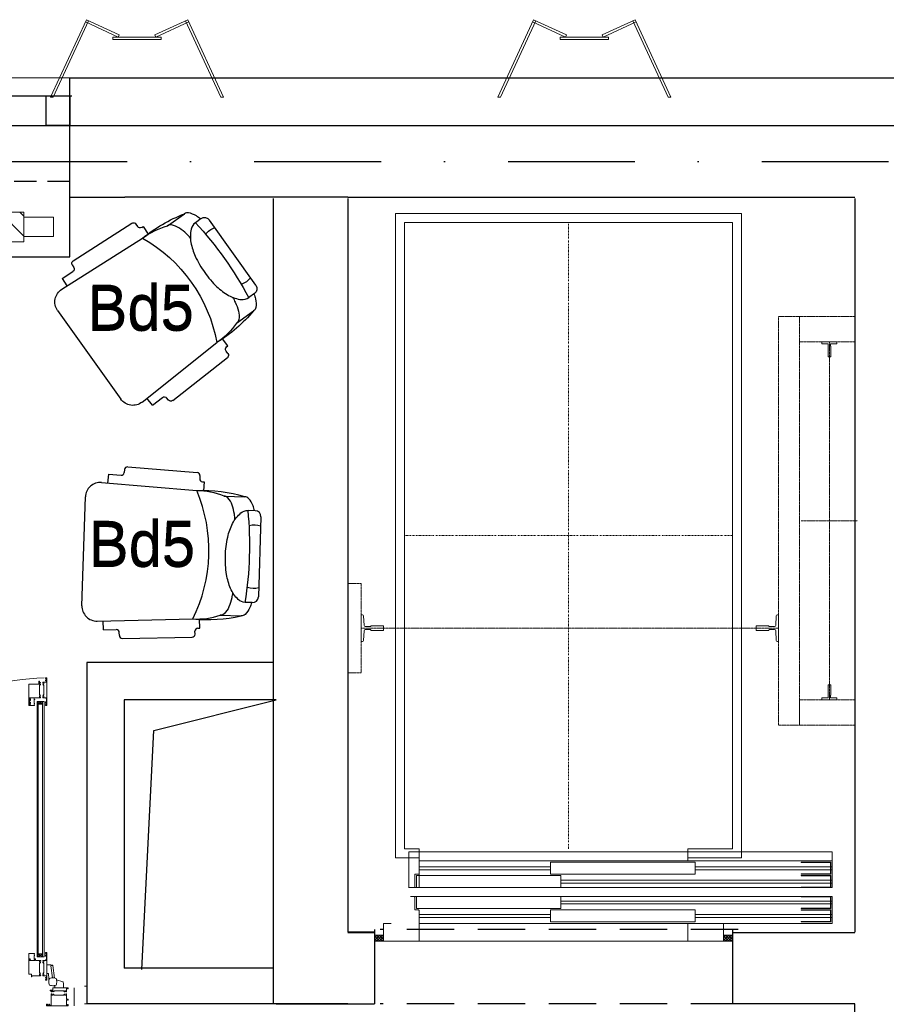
# Model space of a CAD drawing. Header units: millimetres. Extents: x 14495 to 271441, y -21035 to 2232.
# Tile 172 of 227: x 86810 to 87100, y -2347 to -2017. Entities that reach past the tile are written whole.
import ezdxf
from ezdxf.enums import TextEntityAlignment as Align
from ezdxf.lldxf.tags import DXFTag

# ---------------------------------------------------------------- set-up
doc = ezdxf.new("R2010")
doc.units = ezdxf.units.MM
for name, pattern in [('DASHDOT', [1, 0.5, -0.25, 0, -0.25]), ('HIDDEN', [0.375, 0.25, -0.125]), ('HIDDEN2', [4.7625, 3.175, -1.5875]), ('HIDDENX2', [0.75, 0.5, -0.25])]:
    doc.linetypes.add(name, pattern=pattern)
for name, color, linetype in [('-- TECH  SYMBOLE', 1, 'Continuous'), ('_1_cienkie', 251, 'Continuous'), ('_A_widok', 1, 'Continuous'), ('a-cienka', 8, 'Continuous'), ('a_blok_kółko', 1, 'Continuous'), ('a_blok_opis', 1, 'Continuous'), ('A_bloki-drzwi', 1, 'Continuous'), ('A_grzejniki', 34, 'Continuous'), ('A_L przerywana', 251, 'HIDDENX2'), ('A_Lwidok', 1, 'Continuous'), ('A_okładzina HPL', 37, 'Continuous'), ('A_OSIE', 252, 'DASHDOT'), ('A_PROJEKTOWANE', 3, 'Continuous'), ('A_SC_DZIAlOWE', 4, 'Continuous'), ('SC-PROJEKT', 3, 'Continuous')]:
    doc.layers.add(name, color=color, linetype=linetype)
for name, color, linetype, lineweight in [('0-c.o.-grzejniki', 34, 'Continuous', 9), ('A_ALUMINIUM', 1, 'Continuous', 13), ('A_L_CIENKA', 251, 'Continuous', 5), ('cienkie', 4, 'Continuous', 9), ('cienkie - TW', 1, 'Continuous', 9), ('grube - TW', 1, 'Continuous', 0), ('linie przerywane -TW', 255, 'HIDDEN', 9), ('osie - TW', 1, 'DASHDOT', 9), ('wymiary - TW', 255, 'Continuous', 9)]:
    doc.layers.add(name, color=color, linetype=linetype, lineweight=lineweight)
doc.styles.add('cent', font='swissel.ttf')
doc.styles.add('cg', font='GOTHIC.TTF')
doc.styles.add('ROMANS', font='romans', dxfattribs={"width": 0.6})
tags = doc.linetypes.add('DASH', pattern=[15, 10, -5]).pattern_tags.tags
tags[6:7] = [DXFTag(74, 4), DXFTag(75, 0), DXFTag(340, '0'), DXFTag(46, 1.0), DXFTag(50, 0.0), DXFTag(44, 0.0), DXFTag(45, 0.0)]
tags[4:5] = [DXFTag(74, 4), DXFTag(75, 0), DXFTag(340, '0'), DXFTag(46, 1.0), DXFTag(50, 0.0), DXFTag(44, 0.0), DXFTag(45, 0.0)]

# ---------------------------------------------------------------- blocks, each defined once
blk = doc.blocks.new('A$C264B1A23')
at = {"layer": 'cienkie - TW'}
for points in [[(-84.9, 1785), (-88.9, 1785, -0.414214), (-89.4, 1785.5), (-89.4, 1820, 0.414214), (-88.7, 1820.7), (-88.7, 1828.5), (-109.4, 1828.5, -0.414214), (-109.9, 1829, 0), (-109.9, 1834.5, -0.414214), (-109.4, 1835), (-84.9, 1835), (-60.4, 1835, -0.414214), (-59.9, 1834.5, 0), (-59.9, 1829, -0.414214), (-60.4, 1828.5), (-81.2, 1828.5), (-81.2, 1820.7, 0.414214), (-80.4, 1820), (-80.4, 1785.5, -0.414214), (-80.9, 1785), (-84.9, 1785)], [(-1655, 920), (-1655, 830), (-1650.8, 830, 0.390731), (-1646.8, 833.7), (-1645.2, 866.3, -0.390731), (-1641.2, 870), (-1624.4, 870, -0.414506), (-1622.4, 868), (-1622.4, 867), (-1581, 867), (-1580, 868), (-1580, 875), (-1580, 882), (-1581, 883), (-1622.4, 883), (-1622.4, 882, -0.414506), (-1624.4, 880), (-1641.2, 880, -0.390731), (-1645.2, 883.7), (-1646.8, 916.3, 0.390731), (-1650.8, 920), (-1655, 920)], [(-255, 920), (-255, 830), (-259.2, 830, -0.390731), (-263.2, 833.7), (-264.8, 866.3, 0.390731), (-268.8, 870), (-285.6, 870, 0.414506), (-287.6, 868), (-287.6, 867), (-329, 867), (-330, 868), (-330, 875), (-330, 882), (-329, 883), (-287.6, 883), (-287.6, 882, 0.414506), (-285.6, 880), (-268.8, 880, 0.390731), (-264.8, 883.7), (-263.2, 916.3, -0.390731), (-259.2, 920), (-255, 920)], [(-84.9, 685), (-88.9, 685, 0.414214), (-89.4, 684.5), (-89.4, 650, -0.414214), (-88.7, 649.3), (-88.7, 641.5), (-109.4, 641.5, 0.414214), (-109.9, 641, 0), (-109.9, 635.5, 0.414214), (-109.4, 635), (-84.9, 635), (-60.4, 635, 0.414214), (-59.9, 635.5, 0), (-59.9, 641, 0.414214), (-60.4, 641.5), (-81.2, 641.5), (-81.2, 649.3, -0.414214), (-80.4, 650), (-80.4, 684.5, 0.414214), (-80.9, 685), (-84.9, 685)]]:
    blk.add_lwpolyline(points, format="xyb", dxfattribs=at)
at = {"layer": 'linie przerywane -TW', "color": 4}
for points in [[(-185, 550), (-255, 550), (-255, 1920), (-185, 1920)], [(-185, 1920), (0, 1920), (0, 1835), (-185, 1835)], [(-1700, 1025), (-1655, 1025), (-1655, 725), (-1700, 725)], [(-185, 550), (0, 550), (0, 635), (-185, 635)]]:
    blk.add_lwpolyline(points, close=True, dxfattribs=at)
at = {"layer": 'osie - TW'}
for points in [[(-84.9, 1835), (-84.9, 635)], [(-179, 1235), (9.1, 1235)], [(-1655, 875), (-255, 875)]]:
    blk.add_lwpolyline(points, dxfattribs=at)
blk = doc.blocks.new('DRZ_D_900')
at = {"layer": 'cienkie - TW'}
for points in [[(50, 135), (960, 135), (960, 125), (50, 125)], [(-425, 90), (15, 90), (15, 80), (-425, 80)], [(500, 90), (960, 90), (960, 80), (500, 80)]]:
    blk.add_lwpolyline(points, close=True, dxfattribs=at)
for points in [[(855, 150), (955, 150), (955, 110), (855, 110), (855, 111), (954, 111), (954, 149), (855, 149), (855, 150)], [(855, 105), (955, 105), (955, 65), (855, 65), (855, 66), (954, 66), (954, 104), (855, 104), (855, 105)]]:
    blk.add_lwpolyline(points, dxfattribs=at)
at = {"layer": 'grube - TW', "color": 5}
for points in [[(-519.3, 60), (-542, 60, 0.414214), (-545, 57), (-545, 3, 0.414214), (-542, 0), (-428, 0, 0.414214), (-425, 3), (-425, 102, 0.414214), (-428, 105), (-438.5, 105, -0.414214), (-440, 106.5), (-440, 147, 0.414214), (-443, 150), (-455, 150)], [(500, 60), (478, 60, 0.414214), (475, 57), (475, 3, 0.414214), (478, 0), (592, 0, 0.414214), (595, 3), (595, 57, 0.414214), (592, 60), (570, 60)]]:
    blk.add_lwpolyline(points, format="xyb", dxfattribs=at)
at = {"layer": 'grube - TW'}
blk.add_lwpolyline([(-425, 60), (960, 60), (960, 150), (-440, 150)], dxfattribs=at)
for points in [[(-435, 150), (50, 150), (50, 110), (-435, 110)], [(15, 105), (500, 105), (500, 65), (15, 65)], [(-425, 60), (475, 60), (475, 0), (-425, 0)]]:
    blk.add_lwpolyline(points, close=True, dxfattribs=at)
blk = doc.blocks.new('DRZ_G_900')
at = {"layer": 'cienkie - TW'}
for points in [[(50, 0), (1470, 0), (1470, -120), (50, -120)], [(85, -50), (525, -50), (525, -60), (85, -60)], [(1010, -50), (1470, -50), (1470, -60), (1010, -60)], [(560, -95), (1470, -95), (1470, -105), (560, -105)]]:
    blk.add_lwpolyline(points, close=True, dxfattribs=at)
for points in [[(1365, -35), (1465, -35), (1465, -75), (1365, -75), (1365, -74), (1464, -74), (1464, -36), (1365, -36), (1365, -35)], [(85, -80), (85, -120)], [(1365, -80), (1465, -80), (1465, -120), (1365, -120), (1365, -119), (1464, -119), (1464, -81), (1365, -81), (1365, -80)]]:
    blk.add_lwpolyline(points, dxfattribs=at)
at = {"layer": 'grube - TW'}
blk.add_lwpolyline([(1470, -30), (85, -30), (85, -80), (75, -80), (75, -120), (1470, -120), (1470, 0)], dxfattribs=at)
for points in [[(525, -35), (1010, -35), (1010, -75), (525, -75)], [(75, -80), (560, -80), (560, -120), (75, -120)]]:
    blk.add_lwpolyline(points, close=True, dxfattribs=at)
blk = doc.blocks.new('fghsdx')
at = {"lineweight": 0}
for p, q in [((-37.08, -19.4), (-25.08, 6.6)), ((-36.19, -19.4), (-24.35, 6.26)), ((-14.42, 0.8), (-25.41, 5.87)), ((-14.08, 1.53), (-25.08, 6.6)), ((-2.07, 1.53), (8.92, 6.6)), ((-1.73, 0.8), (9.26, 5.87)), ((20.04, -19.4), (8.2, 6.26)), ((20.92, -19.4), (8.92, 6.6)), ((-16.15, 0.8), (0, 0.8)), ((-16.15, 0.8), (-16.15, 0)), ((-16.15, 0), (0, 0)), ((-14.42, 0.8), (-14.08, 1.53)), ((-1.73, 0.8), (-2.07, 1.53)), ((0, 0.8), (0, 0)), ((-37.08, -19.4), (-36.19, -19.4)), ((20.92, -19.4), (20.04, -19.4))]:
    blk.add_line(p, q, dxfattribs=at)
blk = doc.blocks.new('AQQSSA')
for p, q in [((42.36, 91.05), (42.36, 93.95)), ((48.36, 91.07), (48.36, 93.97)), ((48.36, 91.07), (48.36, 93.97)), ((45.06, 85.14), (45.06, 88.34)), ((45.66, 88.34), (45.06, 88.34)), ((45.46, 88.34), (45.46, 5.91)), ((45.46, 88.34), (45.46, 85.14)), ((46.86, 88.34), (45.46, 88.34)), ((45.46, 87.34), (46.86, 88.34)), ((45.46, 88.34), (46.86, 87.34)), ((46.86, 87.34), (45.46, 87.34)), ((46.86, 88.34), (46.86, 5.91)), ((45.06, 5.91), (45.06, 2.71)), ((45.46, 2.71), (45.46, 5.91)), ((46.86, 2.71), (46.86, 5.91)), ((47.46, 5.91), (47.46, 2.71)), ((0, -45.32), (0, 0)), ((45.06, 2.71), (45.46, 2.71)), ((46.86, 2.71), (47.46, 2.71)), ((48.36, -0.01), (48.36, -2.91)), ((48.36, -0.01), (48.36, -2.91)), ((49.25, -0.01), (48.36, -0.01)), ((48.76, -2.91), (48.36, -2.91)), ((49.06, -4.59), (48.86, -3)), ((49.71, -0.31), (50.16, -0.28)), ((49.71, -0.31), (50.28, -4.4)), ((50.16, -0.28), (50.16, -0.1)), ((50.16, -0.1), (50.16, -0.1)), ((50.38, -0.27), (50.96, -4.43)), ((49.06, -5.71), (49.06, -4.61)), ((51.63, -5.09), (53.67, -5.67)), ((-57.5, -7.7), (-57.5, -13.7)), ((50.37, -7), (50.93, -7.04)), ((51.02, -7.14), (51.02, -7.7)), ((53.92, -7.7), (51.02, -7.7)), ((53.92, -6.8), (53.92, -7.7)), ((57.5, -7.7), (57.5, -13.7))]:
    blk.add_line(p, q)
at = {"linetype": 'Continuous'}
for p, q in [((44.31, 89.04), (44.08, 89.19)), ((42.36, 88.69), (42.36, 86.97)), ((42.8, 88.69), (42.36, 88.69)), ((42.38, 86.94), (44.21, 86.94)), ((42.55, 88.57), (42.92, 88.57)), ((42.82, 89.14), (42.76, 89.03)), ((42.78, 88.97), (42.8, 88.96)), ((42.8, 88.96), (42.8, 88.69)), ((42.92, 88.57), (42.92, 89.11)), ((44.08, 88.74), (44.12, 88.74)), ((44.08, 87.63), (44.08, 88.74)), ((44.08, 87.17), (44.26, 87.66)), ((44.08, 87.09), (44.08, 87.17)), ((44.26, 87.12), (44.08, 87.09)), ((44.12, 88.99), (44.29, 88.99)), ((44.12, 88.74), (44.12, 88.99)), ((44.14, 87.7), (44.12, 87.63)), ((44.26, 86.99), (44.26, 87.12)), ((42.36, 2.05), (42.36, 3.78)), ((42.38, 3.8), (44.21, 3.8)), ((44.08, 3.65), (44.08, 3.57)), ((44.26, 3.62), (44.08, 3.65)), ((44.08, 3.57), (44.26, 3.08)), ((44.26, 3.75), (44.26, 3.62)), ((45.46, 3.71), (46.86, 3.71)), ((46.86, 2.71), (45.46, 3.71)), ((46.86, 3.71), (45.46, 2.71)), ((42.8, 2.05), (42.36, 2.05)), ((42.82, 1.61), (42.76, 1.71)), ((42.78, 1.77), (42.8, 1.78)), ((42.8, 1.78), (42.8, 2.05)), ((44.08, 3.11), (44.08, 2)), ((44.08, 2), (44.12, 2)), ((44.31, 1.7), (44.08, 1.56)), ((44.14, 3.04), (44.12, 3.11)), ((44.12, 2), (44.12, 1.75)), ((44.12, 1.75), (44.29, 1.75)), ((45.46, 2.71), (46.86, 2.71))]:
    blk.add_line(p, q, dxfattribs=at)
for points in [[(47.96, 95.42), (47.96, 95.57, 0.414214), (47.86, 95.47), (47.86, 95.27), (48.18, 95.27), (48.18, 94.72), (46.99, 94.72, 0.414328), (46.97, 94.7), (46.97, 94.49, 0.466308), (46.99, 94.47), (47.3, 94.53, -0.466308), (47.32, 94.51), (47.32, 94.08, -0.520587), (47.3, 94.06), (47.05, 94.15, 0.520587), (47.02, 94.13), (47.02, 94.05, 0.315299), (47.22, 93.77), (47.33, 93.73, -0.315578), (47.36, 93.69), (47.36, 90.6, -0.315578), (47.33, 90.55), (47.22, 90.51, 0.315299), (47.02, 90.23), (47.02, 90.15, 0.520587), (47.05, 90.13), (47.3, 90.22, -0.520587), (47.32, 90.2), (47.32, 89.78, -0.466308), (47.3, 89.76), (46.99, 89.81, 0.466308), (46.97, 89.79), (46.97, 89.59, 0.414372), (46.99, 89.57), (47.86, 89.57), (47.86, 89.42), (47.96, 89.42), (47.96, 89.57), (48.18, 89.57), (48.18, 87.97), (47.96, 87.97), (47.96, 88.12), (47.86, 88.12), (47.86, 87.77, 0.414214), (47.96, 87.67), (47.96, 87.82), (48.21, 87.82), (48.21, 87.12), (47.96, 87.12), (47.96, 87.27, 0.414214), (47.86, 87.17), (47.86, 86.97), (48.33, 86.97, 0.414214), (48.36, 86.99), (48.36, 96.24, 0.414214), (48.33, 96.27), (47.86, 96.27), (47.86, 96.07, 0.414214), (47.96, 95.97), (47.96, 96.12), (48.21, 96.12), (48.21, 95.42)], [(45.85, 94.69), (46.24, 94.69, -0.41455), (46.26, 94.67), (46.26, 94.47, -0.466308), (46.24, 94.45), (45.93, 94.5, 0.466308), (45.91, 94.48), (45.91, 94.06, 0.520587), (45.93, 94.04), (46.18, 94.13, -0.520587), (46.21, 94.11), (46.21, 94.03, -0.315299), (46.01, 93.74), (45.91, 93.71, 0.315377), (45.87, 93.66), (45.87, 90.57, 0.315578), (45.91, 90.52), (46.01, 90.49, -0.315299), (46.21, 90.2), (46.21, 90.12, -0.520587), (46.18, 90.1), (45.93, 90.19, 0.520587), (45.91, 90.18), (45.91, 89.75, 0.466308), (45.93, 89.73), (46.24, 89.78, -0.466308), (46.26, 89.76), (46.26, 89.56, -0.414372), (46.24, 89.54), (42.86, 89.54), (42.86, 89.39), (42.76, 89.39), (42.76, 89.54), (42.54, 89.54), (42.54, 87.94), (42.76, 87.94), (42.76, 88.09), (42.86, 88.09), (42.86, 87.74, -0.414214), (42.76, 87.64), (42.76, 87.79), (42.51, 87.79), (42.51, 87.09), (42.76, 87.09), (42.76, 87.24, -0.414214), (42.86, 87.14), (42.86, 86.94), (42.38, 86.94, -0.414214), (42.36, 86.96), (42.36, 94.11, -0.414214), (42.38, 94.14), (45.62, 94.14, 0.414214), (45.67, 94.19), (45.67, 95.04, -0.414214), (45.72, 95.09), (45.8, 95.09, -0.414214), (45.85, 95.04)], [(47.96, -4.35), (47.96, -4.5, -0.414214), (47.86, -4.4), (47.86, -4.2), (48.18, -4.2), (48.18, -3.65), (46.99, -3.65, -0.414328), (46.97, -3.63), (46.97, -3.43, -0.466308), (46.99, -3.41), (47.3, -3.46, 0.466308), (47.32, -3.44), (47.32, -3.02, 0.520587), (47.3, -3), (47.05, -3.09, -0.520587), (47.02, -3.07), (47.02, -2.99, -0.315299), (47.22, -2.71), (47.33, -2.67, 0.315578), (47.36, -2.62), (47.36, 0.47, 0.315578), (47.33, 0.52), (47.22, 0.55, -0.315299), (47.02, 0.83), (47.02, 0.92, -0.520587), (47.05, 0.93), (47.3, 0.85, 0.520587), (47.32, 0.86), (47.32, 1.29, 0.466308), (47.3, 1.31), (46.99, 1.25, -0.466308), (46.97, 1.27), (46.97, 1.48, -0.414372), (46.99, 1.5), (47.86, 1.5), (47.86, 1.65), (47.96, 1.65), (47.96, 1.5), (48.18, 1.5), (48.18, 3.1), (47.96, 3.1), (47.96, 2.95), (47.86, 2.95), (47.86, 3.3, -0.414214), (47.96, 3.4), (47.96, 3.25), (48.21, 3.25), (48.21, 3.95), (47.96, 3.95), (47.96, 3.8, -0.414214), (47.86, 3.9), (47.86, 4.1), (48.33, 4.1, -0.414214), (48.36, 4.07), (48.36, -5.18, -0.414214), (48.33, -5.2), (47.86, -5.2), (47.86, -5, -0.414214), (47.96, -4.9), (47.96, -5.05), (48.21, -5.05), (48.21, -4.35)], [(46.28, -3.63), (46.28, -3.43, 0.466308), (46.25, -3.41), (45.95, -3.46, -0.466308), (45.92, -3.44), (45.92, -3.02, -0.520587), (45.95, -3), (46.2, -3.09, 0.520587), (46.22, -3.07), (46.22, -2.99, 0.315299), (46.02, -2.71), (45.92, -2.67, -0.315578), (45.89, -2.62), (45.89, 0.47, -0.315578), (45.92, 0.51), (46.02, 0.55, 0.315299), (46.22, 0.83), (46.22, 0.91, 0.520587), (46.2, 0.93), (45.95, 0.84, -0.520587), (45.92, 0.86), (45.92, 1.29, -0.466308), (45.95, 1.31), (46.25, 1.25, 0.466308), (46.28, 1.27), (46.28, 1.48, 0.414294), (46.26, 1.5), (44.56, 1.5), (44.56, 2), (44.2, 2), (44.16, 1.85), (44.16, 1.8), (44.36, 1.8), (44.36, 1.5), (43.48, 1.5), (43.46, 1.47), (43.43, 1.5), (42.56, 1.5), (42.56, 1.8), (42.76, 1.8), (42.76, 1.85), (42.72, 2), (42.36, 2), (42.36, -3.1), (43.11, -3.1, -0.414214), (43.16, -3.15), (43.16, -4, 0.414214), (43.21, -4.05), (43.29, -4.05, 0.414214), (43.34, -4), (43.34, -3.7, -0.414214), (43.39, -3.65), (46.26, -3.65, 0.414261)], [(-49.81, -9.07, -0.414214), (-49.83, -9.09), (-50.04, -9.09, -0.466982), (-50.06, -9.06), (-50, -8.75, 0.466982), (-50.02, -8.73), (-50.45, -8.73, 0.520198), (-50.47, -8.76), (-50.38, -9, -0.520198), (-50.4, -9.03), (-50.48, -9.03, -0.315377), (-50.76, -8.83), (-50.8, -8.73, 0.315377), (-50.84, -8.7), (-53.93, -8.7, 0.315377), (-53.98, -8.73), (-54.02, -8.83, -0.315377), (-54.3, -9.03), (-54.38, -9.03, -0.520822), (-54.4, -9), (-54.31, -8.76, 0.520822), (-54.33, -8.73), (-54.75, -8.73, 0.466529), (-54.77, -8.76), (-54.72, -9.06, -0.466529), (-54.74, -9.09), (-54.94, -9.09, -0.414214), (-54.96, -9.07), (-54.96, -7.88), (-55.26, -7.88), (-55.26, -8.1), (-55.31, -8.1), (-55.46, -8.06), (-55.46, -7.7), (-50.39, -7.7, -0.414214), (-50.36, -7.72), (-50.36, -8.45, 0.414214), (-50.31, -8.5), (-49.46, -8.5, -0.414214), (-49.41, -8.55), (-49.41, -8.63, -0.414214), (-49.46, -8.68), (-49.81, -8.68)], [(-54.94, -12.6), (-54.96, -12.57), (-54.96, -11.7), (-55.26, -11.7), (-55.26, -11.9), (-55.31, -11.9), (-55.46, -11.86), (-55.46, -11.5), (-54.96, -11.5), (-54.96, -9.8, -0.414214), (-54.94, -9.78), (-54.74, -9.78, -0.466723), (-54.72, -9.8), (-54.77, -10.11, 0.466723), (-54.75, -10.13), (-54.33, -10.13, 0.520693), (-54.31, -10.1), (-54.4, -9.86, -0.520693), (-54.38, -9.83), (-54.3, -9.83, -0.315377), (-54.02, -10.03), (-53.98, -10.13, 0.315377), (-53.93, -10.17), (-50.84, -10.17, 0.315377), (-50.8, -10.13), (-50.76, -10.03, -0.315377), (-50.48, -9.83), (-50.4, -9.83, -0.520567), (-50.38, -9.86), (-50.47, -10.1, 0.520567), (-50.45, -10.13), (-50.02, -10.13, 0.466308), (-50, -10.11), (-50.06, -9.8, -0.466308), (-50.04, -9.78), (-49.83, -9.78, -0.414214), (-49.81, -9.8), (-49.81, -13.52), (-49.26, -13.52), (-49.26, -13.2), (-49.06, -13.2, -0.414214), (-48.96, -13.3), (-49.11, -13.3), (-49.11, -13.55), (-48.41, -13.55), (-48.41, -13.3), (-48.56, -13.3, -0.414214), (-48.46, -13.2), (-48.26, -13.2), (-48.26, -13.67, -0.414214), (-48.29, -13.7), (-55.46, -13.7), (-55.46, -13.34), (-55.31, -13.3), (-55.26, -13.3), (-55.26, -13.5), (-54.96, -13.5), (-54.96, -12.62)], [(54.94, -12.6), (54.96, -12.57), (54.96, -11.7), (55.26, -11.7), (55.26, -11.9), (55.32, -11.9), (55.46, -11.86), (55.46, -11.5), (54.96, -11.5), (54.96, -9.8, 0.414214), (54.94, -9.78), (54.74, -9.78, 0.466723), (54.72, -9.8), (54.78, -10.11, -0.466723), (54.76, -10.13), (54.33, -10.13, -0.520693), (54.31, -10.1), (54.4, -9.86, 0.520693), (54.38, -9.83), (54.3, -9.83, 0.315377), (54.02, -10.03), (53.98, -10.13, -0.315377), (53.93, -10.17), (50.84, -10.17, -0.315377), (50.8, -10.13), (50.76, -10.03, 0.315377), (50.48, -9.83), (50.4, -9.83, 0.520567), (50.38, -9.86), (50.47, -10.1, -0.520567), (50.45, -10.13), (50.02, -10.13, -0.466308), (50, -10.11), (50.06, -9.8, 0.466308), (50.04, -9.78), (49.83, -9.78, 0.414214), (49.81, -9.8), (49.81, -13.52), (49.26, -13.52), (49.26, -13.2), (49.06, -13.2, 0.414214), (48.96, -13.3), (49.11, -13.3), (49.11, -13.55), (48.41, -13.55), (48.41, -13.3), (48.56, -13.3, 0.414214), (48.46, -13.2), (48.26, -13.2), (48.26, -13.67, 0.414214), (48.29, -13.7), (55.46, -13.7), (55.46, -13.34), (55.31, -13.3), (55.26, -13.3), (55.26, -13.5), (54.96, -13.5), (54.96, -12.62)], [(49.81, -9.07, 0.414214), (49.83, -9.09), (50.04, -9.09, 0.466982), (50.06, -9.06), (50, -8.75, -0.466982), (50.02, -8.73), (50.45, -8.73, -0.520198), (50.47, -8.76), (50.38, -9, 0.520198), (50.4, -9.03), (50.48, -9.03, 0.315377), (50.76, -8.83), (50.8, -8.73, -0.315377), (50.85, -8.7), (53.93, -8.7, -0.315377), (53.98, -8.73), (54.02, -8.83, 0.315377), (54.3, -9.03), (54.38, -9.03, 0.520822), (54.4, -9), (54.31, -8.76, -0.520822), (54.33, -8.73), (54.76, -8.73, -0.466529), (54.78, -8.76), (54.72, -9.06, 0.466529), (54.74, -9.09), (54.94, -9.09, 0.414214), (54.96, -9.07), (54.96, -7.88), (55.26, -7.88), (55.26, -8.1), (55.31, -8.1), (55.46, -8.06), (55.46, -7.7), (50.39, -7.7, 0.414214), (50.36, -7.72), (50.36, -8.45, -0.414214), (50.31, -8.5), (49.46, -8.5, 0.414214), (49.41, -8.55), (49.41, -8.63, 0.414214), (49.46, -8.68), (49.81, -8.68)]]:
    blk.add_lwpolyline(points, format="xyb", close=True)
blk.add_lwpolyline([(45.06, 2.71), (47.46, 2.71), (47.46, 88.34), (45.06, 88.34)], close=True)
for centre, radius, start, end in [((50.94, -2.44), 98.71, 92.0219, 183.0523), ((48.76, -3.01), 0.1, 6.9729, 90), ((49.29, -4.05), 4.04, 77.5894, 90.5465), ((50.19, -0.3), 0.2, 7.9131, 97.9131), ((48.86, -4.61), 0.2, 359.9658, 6.9729), ((55.06, -5.7), 6, 172.1752, 187.8247), ((49.61, -4.95), 0.5, 97.8244, 172.1758), ((49.61, -6.45), 0.5, 187.8241, 262.1751), ((50.36, -10.4), 6, 82.1752, 97.8247), ((51.11, -4.95), 0.5, 7.8241, 82.1752), ((51.11, -6.45), 0.5, 277.8245, 352.1759), ((45.66, -5.7), 6, 1.9102, 7.8247), ((45.66, -5.7), 6, 352.1753, 358.0898), ((53.61, -5.86), 0.2, 13.5521, 74.2004), ((49.88, -6.77), 4.04, 359.4535, 13.5521), ((50.36, -1), 6, 262.1753, 270), ((50.36, -1), 6, 270, 277.8247), ((50.92, -7.14), 0.1, 0, 85.3136)]:
    blk.add_arc(centre, radius, start, end)
for centre, radius, start, end in [((42.87, 89.11), 0.05, 0, 150), ((44.05, 89.15), 0.0493, 44.7072, 180.7723), ((42.38, 86.97), 0.025, 180, 270), ((42.55, 88.52), 0.05, 90, 101.6406), ((42.8, 89.01), 0.04, 150, 240), ((44.1, 87.63), 0.02, 180, 339.9999), ((44.2, 87.68), 0.06, 340, 160), ((44.21, 86.99), 0.05, 270, 0), ((44.29, 89.02), 0.0307, 271.2629, 44.5157), ((42.38, 3.78), 0.025, 90, 180), ((44.21, 3.75), 0.05, 0, 90), ((42.8, 1.73), 0.04, 120, 210), ((42.87, 1.63), 0.05, 210, 0), ((44.1, 3.11), 0.02, 20.0001, 180), ((44.2, 3.06), 0.06, 200, 20), ((44.29, 1.72), 0.0307, 315.4843, 88.7371), ((45.66, -5.7), 6, 358.0898, 1.9102)]:
    blk.add_arc(centre, radius, start, end, dxfattribs=at)
at = {"layer": 'a_blok_kółko'}
blk.add_circle((0, 23.7), 23.7, dxfattribs=at)
at = {"layer": 'a_blok_kółko', "style": 'ROMANS', "width": 0.6}
blk.add_attdef('AL6C', text='', height=13, dxfattribs=at).set_placement((-0.43, 26.21), align=Align.MIDDLE)
blk.add_attdef('FD1-8', text='', height=13, rotation=90, dxfattribs=at).set_placement((6.15, -50.49), align=Align.RIGHT)
at = {"layer": 'a_blok_opis', "style": 'ROMANS', "width": 0.6}
for tag, p in [('200', (8.16, -20.77)), ('90', (-8.71, -20.77))]:
    blk.add_attdef(tag, text='', height=13, rotation=90, dxfattribs=at).set_placement(p, align=Align.MIDDLE)
blk = doc.blocks.new('mjkk')
at = {"layer": '0-c.o.-grzejniki'}
h = blk.add_hatch(dxfattribs=at)
h.set_pattern_fill('ANSI31', color=256, scale=1.5, angle=-90.0161, style=0)
h.set_pattern_definition([(-135.016127, (-172292.014, 132455.0023), (-3.36664804, 3.36854379), [])])
h.paths.add_polyline_path([(-9.98, -80), (-0.01, -80), (0, 0), (-9.98, 0)])
blk.add_lwpolyline([(-9.98, -80), (-9.98, 0), (0, 0), (-0.01, -80)], close=True, dxfattribs=at)
at = {"layer": '0-c.o.-grzejniki', "ltscale": 2}
for points in [[(10.03, -11.37), (10.03, -8.26), (0.02, -8.26), (0.02, -11.37)], [(10.03, -68.63), (10.03, -71.74), (0.02, -71.74), (0.02, -68.63)], [(-1.75, -80), (-1.75, -90), (-8.23, -90), (-8.23, -80)]]:
    blk.add_lwpolyline(points, close=True, dxfattribs=at)
blk = doc.blocks.new('FOTEL')
at = {"color": 2}
for p, q in [((-13.42, 0), (13.42, 0)), ((-15.42, -2), (-15.42, -4.37)), ((15.42, -2), (15.42, -4.37)), ((-20, -12.61), (-20, -5.61)), ((20, -12.61), (20, -5.61)), ((-24.55, -19.98), (-24.51, -19.38)), ((-24.51, -19.38), (-21.52, -19.53)), ((24.51, -19.38), (21.52, -19.53)), ((24.55, -19.98), (24.51, -19.38)), ((-28.77, -45.17), (-27.65, -21.82)), ((-26.6, -20.87), (-25.6, -20.93)), ((-23.22, -53.8), (-21.52, -21.8)), ((23.22, -53.8), (21.52, -21.8)), ((26.6, -20.87), (25.6, -20.93)), ((28.77, -45.17), (27.65, -21.82)), ((-27.82, -46.23), (-26.83, -46.28)), ((-26.11, -51.6), (-25.88, -47.33)), ((26.11, -51.6), (25.88, -47.33)), ((27.82, -46.23), (26.83, -46.28)), ((-26.11, -51.6), (-23.11, -51.76)), ((26.11, -51.6), (23.11, -51.76)), ((18.23, -59.07), (-18.23, -59.07))]:
    blk.add_line(p, q, dxfattribs=at)
for points in [[(-15.42, -2.23, 0.030204), (-17.07, -2.78, 0.097163), (-19.45, -4.32, 0.203453), (-20, -5.61, 0.203453)], [(15.42, -2.23, -0.030204), (17.07, -2.78, -0.097163), (19.45, -4.32, -0.203453), (20, -5.61, -0.203453)], [(15.42, -4.37, -0.184283), (14.51, -6.75, -0.102242), (10.9, -9.43, -0.061197), (6.26, -10.93, -0.047488), (0, -11.52, -0.047488), (-6.26, -10.93, -0.061197), (-10.9, -9.43, -0.102242), (-14.51, -6.75, -0.184283), (-15.42, -4.37, -0.184283)], [(-12.22, -8.71, 0.01879), (-14.08, -8.95, 0.054131), (-17.07, -9.78, 0.097163), (-19.45, -11.32, 0.203453), (-20, -12.61, 0.203453)], [(12.22, -8.71, -0.01879), (14.08, -8.95, -0.054131), (17.07, -9.78, -0.097163), (19.45, -11.32, -0.203453), (20, -12.61, -0.203453)]]:
    blk.add_lwpolyline(points, format="xyb", dxfattribs=at)
for centre, radius, start, end in [((-13.42, -2), 2, 90, 180), ((-3.71, -1.91), 6.89, 163.9141, 196.0859), ((3.71, -1.91), 6.89, 343.9141, 16.0859), ((13.42, -2), 2, 0, 90), ((33.25, -18.77), 54.85, 166.1195, 183.1692), ((0, -122.88), 119.5, 82.5855, 97.4145), ((-33.25, -18.77), 54.85, 356.8308, 13.8805), ((4.72, -21.41), 26.24, 160.4004, 180.8438), ((-4.72, -21.41), 26.24, 359.1562, 19.5996), ((0, -68.33), 51.27, 65.1826, 114.8174), ((-26.65, -21.87), 1, 86.9552, 176.9552), ((-25.54, -19.93), 1, 266.9552, 356.9552), ((25.54, -19.93), 1, 183.0448, 273.0448), ((26.65, -21.87), 1, 3.0448, 93.0448), ((-27.77, -45.23), 1, 176.9552, 266.9552), ((27.77, -45.23), 1, 273.0448, 3.0448), ((-26.88, -47.28), 1, 356.9552, 86.9552), ((26.88, -47.28), 1, 93.0448, 183.0448), ((-18.23, -54.07), 5, 176.9552, 270), ((18.23, -54.07), 5, 270, 3.0448)]:
    blk.add_arc(centre, radius, start, end, dxfattribs=at)

msp = doc.modelspace()

# ---------------------------------------------------------------- hatches: boundary and pattern name
at = {"layer": 'cienkie'}
h = msp.add_hatch(dxfattribs=at)
h.set_pattern_fill('ANSI37', color=256, scale=0.2)
h.set_pattern_definition([(45, (86984.8638, -2323.3886), (-0.449013, 0.449013), []), (135, (86984.8638, -2323.3886), (-0.449013, -0.449013), [])])
h.paths.add_polyline_path([(86928.87, -2325.76), (86931.87, -2325.76), (86931.87, -2323.76), (86928.87, -2323.76)])
h = msp.add_hatch(dxfattribs=at)
h.set_pattern_fill('ANSI37', color=256, scale=0.2)
h.set_pattern_definition([(45, (87101.8638, -2323.3886), (-0.449013, 0.449013), []), (135, (87101.8638, -2323.3886), (-0.449013, -0.449013), [])])
h.paths.add_polyline_path([(87045.87, -2325.76), (87048.87, -2325.76), (87048.87, -2323.76), (87045.87, -2323.76)])

# ---------------------------------------------------------------- linework, layer by layer
at = {"layer": '_1_cienkie'}
msp.add_line((86826.72, -2051.26), (86826.72, -2036.26), dxfattribs=at)
at = {"layer": '_1_cienkie', "linetype": 'DASH'}
for p, q in [((86895.87, -2244.76), (86844.85, -2244.76)), ((86854.85, -2255.04), (86895.87, -2244.76)), ((86850.87, -2335.26), (86854.85, -2255.04))]:
    msp.add_line(p, q, dxfattribs=at)
at = {"layer": '_A_widok', "linetype": 'HIDDEN2', "ltscale": 5}
for p, q in [((87050.77, -2321.76), (86930.77, -2321.76)), ((87050.77, -2346.76), (86930.77, -2346.76))]:
    msp.add_line(p, q, dxfattribs=at)
at = {"layer": 'a-cienka'}
msp.add_line((86826.72, -2036.26), (87171.72, -2036.26), dxfattribs=at)
at = {"layer": 'A_ALUMINIUM'}
for p, q in [((86832.35, -2340.76), (86831.59, -2340.76)), ((86832.35, -2346.76), (86831.59, -2346.76))]:
    msp.add_line(p, q, dxfattribs=at)
at = {"layer": 'A_bloki-drzwi'}
for p, q in [((86722.29, -2042.26), (86827.29, -2042.26)), ((86722.29, -2052.26), (86827.29, -2052.26))]:
    msp.add_line(p, q, dxfattribs=at)
msp.add_lwpolyline([(86818.78, -2042.26), (86826.65, -2042.26), (86826.65, -2052.26), (86818.78, -2052.26)], close=True, dxfattribs=at)
msp.add_lwpolyline([(86818.78, -2042.26), (86826.65, -2042.26), (86826.65, -2052.26), (86818.78, -2052.26)], close=True, dxfattribs=at)
msp.add_lwpolyline([(86818.78, -2042.26), (86826.65, -2042.26), (86826.65, -2052.26), (86818.78, -2052.26)], close=True, dxfattribs=at)
at = {"layer": 'A_L przerywana', "ltscale": 15}
msp.add_line((86826.72, -2071.03), (86721.72, -2071.03), dxfattribs=at)
at = {"layer": 'A_L_CIENKA'}
msp.add_line((86722.29, -2036.26), (86838.51, -2036.26), dxfattribs=at)
at = {"layer": 'A_Lwidok'}
msp.add_lwpolyline([(86724.22, -2076.26), (86724.22, -2096.26), (86826.72, -2096.26), (86826.72, -2076.26)], dxfattribs=at)
at = {"layer": 'A_OSIE', "ltscale": 85}
msp.add_line((86292.84, -2064.26), (88186.32, -2064.26), dxfattribs=at)
at = {"layer": 'A_PROJEKTOWANE'}
for p, q in [((86826.72, -2076.26), (86826.72, -2051.26)), ((86826.72, -2076.26), (86826.72, -2051.26)), ((86826.72, -2052.26), (86871.65, -2052.26)), ((86826.72, -2052.26), (86871.65, -2052.26)), ((86871.72, -2052.26), (87171.65, -2052.26)), ((86826.72, -2076.26), (86845.08, -2076.26)), ((86826.72, -2076.26), (86845.08, -2076.26)), ((86919.87, -2076.26), (86845.08, -2076.26)), ((86919.87, -2076.26), (87089.87, -2076.26)), ((86894.87, -2076.76), (86894.87, -2346.76)), ((86919.87, -2076.76), (86919.87, -2322.76)), ((87089.87, -2076.76), (87089.87, -2322.76)), ((86928.87, -2322.72), (86919.87, -2322.72)), ((86919.87, -2322.79), (86928.87, -2322.79)), ((86928.87, -2321.76), (86928.87, -2346.76)), ((87048.87, -2321.76), (87048.87, -2346.76)), ((87048.87, -2322.79), (87089.87, -2322.79)), ((86895.87, -2346.76), (86928.87, -2346.76)), ((87089.87, -2346.76), (87048.87, -2346.76)), ((87089.79, -2346.76), (87089.79, -2456.76))]:
    msp.add_line(p, q, dxfattribs=at)
at = {"layer": 'A_SC_DZIAlOWE'}
for p, q in [((86832.35, -2232.26), (86832.35, -2346.76)), ((86894.87, -2232.26), (86832.35, -2232.26)), ((86844.85, -2244.76), (86844.85, -2334.76)), ((86894.87, -2244.76), (86844.85, -2244.76)), ((86894.87, -2334.76), (86844.87, -2334.76)), ((86919.87, -2346.76), (86832.35, -2346.76))]:
    msp.add_line(p, q, dxfattribs=at)
at = {"layer": 'cienkie - TW', "ltscale": 50}
msp.add_lwpolyline([(86943.87, -2297.76), (86935.87, -2297.76), (86935.87, -2081.76), (87051.87, -2081.76), (87051.87, -2297.76), (87033.87, -2297.76)], dxfattribs=at)
at = {"layer": 'cienkie - TW'}
for points in [[(86928.87, -2325.76), (86931.87, -2325.76), (86931.87, -2323.76), (86928.87, -2323.76)], [(87045.87, -2325.76), (87048.87, -2325.76), (87048.87, -2323.76), (87045.87, -2323.76)]]:
    msp.add_lwpolyline(points, close=True, dxfattribs=at)
at = {"layer": 'grube - TW'}
for points in [[(86940.22, -2307.76), (86942.37, -2307.76), (86942.37, -2303.26), (86943.87, -2303.26), (86943.87, -2294.76), (86938.87, -2294.76), (86938.87, -2084.76), (87048.87, -2084.76), (87048.87, -2294.76), (87033.87, -2294.76), (87033.87, -2298.76), (87036.02, -2298.76)], [(86943.87, -2298.76), (87033.87, -2298.76)]]:
    msp.add_lwpolyline(points, dxfattribs=at)
at = {"layer": 'osie - TW'}
for p, q in [((86993.87, -2294.76), (86993.87, -2084.76)), ((87048.87, -2189.76), (86938.87, -2189.76))]:
    msp.add_line(p, q, dxfattribs=at)

# ---------------------------------------------------------------- block references
at = {"xscale": 0.1, "yscale": 0.1, "zscale": 0.1}
for name, p in [('DRZ_G_900', (86935.37, -2295.76)), ('DRZ_D_900', (86986.37, -2325.76))]:
    msp.add_blockref(name, p, dxfattribs=at)
at = {"layer": 'A_ALUMINIUM'}
ref = msp.add_blockref('AQQSSA', (86770.61, -2333.65), dxfattribs=at)
ref.add_attrib('90', '90', dxfattribs={"layer": 'a_blok_opis', "height": 15, "rotation": 270, "style": 'cent', "text_generation_flag": 6, "width": 0.6}).set_placement((86761.9, -2354.42), align=Align.MIDDLE)
ref.add_attrib('200', '200', dxfattribs={"layer": 'a_blok_opis', "height": 15, "rotation": 270, "style": 'cent', "text_generation_flag": 6, "width": 0.6}).set_placement((86778.76, -2354.42), align=Align.MIDDLE)
ref.add_attrib('AL6C', 'A15', dxfattribs={"layer": 'a_blok_kółko', "height": 18, "style": 'cent', "width": 0.6}).set_placement((86770.17, -2307.44), align=Align.MIDDLE)
at = {"layer": 'A_grzejniki', "linetype": 'Continuous', "lineweight": 13, "rotation": 90}
msp.add_blockref('mjkk', (86731.22, -2081.25), dxfattribs=at)
at = {"layer": 'A_okładzina HPL', "lineweight": 0}
for p in [(86857.29, -2023.36), (87007.29, -2023.36)]:
    msp.add_blockref('fghsdx', p, dxfattribs=at)
at = {"layer": 'SC-PROJEKT', "color": 4, "linetype": 'Continuous', "lineweight": -3, "xscale": -1, "rotation": 305.4393670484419}
msp.add_blockref('FOTEL', (86881.28, -2094.86), dxfattribs=at)
at = {"layer": 'SC-PROJEKT', "color": 4, "linetype": 'Continuous', "lineweight": -3, "rotation": 268.2093525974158}
msp.add_blockref('FOTEL', (86890.35, -2196.86), dxfattribs=at)
at = {"layer": 'wymiary - TW', "xscale": 0.1, "yscale": 0.1, "zscale": 0.1}
msp.add_blockref('A$C264B1A23', (87089.87, -2308.26), dxfattribs=at)

# ---------------------------------------------------------------- texts
at = {"layer": '-- TECH  SYMBOLE', "color": 1, "style": 'cg'}
for p in [(86832.56, -2121.1), (86832.63, -2120.6), (86832.98, -2200.28), (86833.05, -2199.78)]:
    msp.add_text('Bd5', height=15, dxfattribs=at).set_placement(p)

doc.saveas('drawing.dxf')
